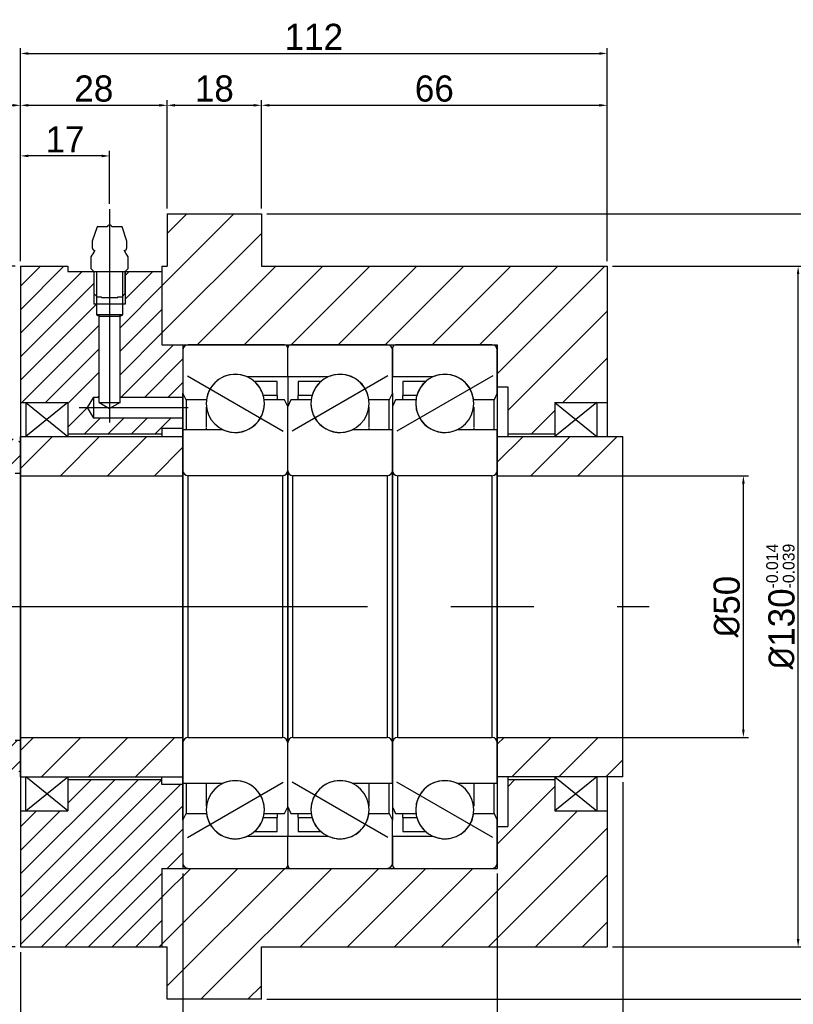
# Model space of a CAD drawing. Header units: millimetres. Extents: x 6539 to 7251, y 51 to 555.
# Tile 4 of 6: x 6984 to 7132, y 219 to 408. Entities that reach past the tile are written whole.
import ezdxf

# ---------------------------------------------------------------- set-up
doc = ezdxf.new("R2010")
doc.units = ezdxf.units.MM
doc.header["$LTSCALE"] = 5
doc.linetypes.add('CENTER2', pattern=[28.575, 19.05, -3.175, 3.175, -3.175])
for name, color, linetype in [('가는실선', 1, 'Continuous'), ('외형선', 3, 'Continuous'), ('중심선', 1, 'CENTER2')]:
    doc.layers.add(name, color=color, linetype=linetype)
doc.styles.add('H', font='txt')
doc.dimstyles.new('1', dxfattribs={"dimtxt": 5, "dimasz": 1.5, "dimexe": 1, "dimexo": 1, "dimgap": 0.6, "dimtad": 1, "dimdec": 3, "dimdsep": 46, "dimtxsty": 'H', "dimcen": 2.5, "dimclrd": 1, "dimclre": 1, "dimclrt": 3, "dimazin": 2, "dimtfac": 1, "dimtdec": 3, "dimtmove": 0, "dimatfit": 3, "dimfxl": 1, "dimtzin": 0, "dimarcsym": 0})
pattern_1 = [(45, (0, 504), (-4.490128, 4.490128), [])]

# ---------------------------------------------------------------- blocks, each defined once
blk = doc.blocks.new('*D895')
at = {"layer": 'Defpoints', "color": 0}
for p in [(7015.05, 245.43), (6984.05, 230.43), (7015.05, 208.45)]:
    blk.add_point(p, dxfattribs=at)
at = {"layer": '외형선', "color": 1, "lineweight": -2}
for p, q in [((7015.05, 244.43), (7015.05, 207.45)), ((6984.05, 229.43), (6984.05, 207.45)), ((6985.55, 208.45), (7013.55, 208.45))]:
    blk.add_line(p, q, dxfattribs=at)
at = {"layer": '외형선', "color": 1}
for points in [[(6985.55, 208.7), (6985.55, 208.2), (6984.05, 208.45)], [(7013.55, 208.2), (7013.55, 208.7), (7015.05, 208.45)]]:
    blk.add_solid(points, dxfattribs=at)
at = {"layer": '외형선', "color": 3, "insert": (6999.55, 211.62), "char_height": 5, "attachment_point": 5, "style": 'H'}
blk.add_mtext('31', dxfattribs=at)
blk = doc.blocks.new('*D896')
at = {"layer": 'Defpoints', "color": 0}
for p in [(6984.05, 391.17), (6984.05, 360.43), (6960.05, 330.43)]:
    blk.add_point(p, dxfattribs=at)
at = {"layer": '외형선', "color": 1, "lineweight": -2}
for p, q in [((6960.05, 331.43), (6960.05, 392.17)), ((6961.55, 391.17), (6982.55, 391.17)), ((6984.05, 361.43), (6984.05, 392.17))]:
    blk.add_line(p, q, dxfattribs=at)
at = {"layer": '외형선', "color": 1}
for points in [[(6961.55, 391.42), (6961.55, 390.92), (6960.05, 391.17)], [(6982.55, 390.92), (6982.55, 391.42), (6984.05, 391.17)]]:
    blk.add_solid(points, dxfattribs=at)
at = {"layer": '외형선', "color": 3, "insert": (6972.05, 394.34), "char_height": 5, "attachment_point": 5, "style": 'H'}
blk.add_mtext('24', dxfattribs=at)
blk = doc.blocks.new('*D897')
at = {"layer": 'Defpoints', "color": 0}
for p in [(7012.05, 391.17), (7012.05, 370.43), (6984.05, 360.43)]:
    blk.add_point(p, dxfattribs=at)
at = {"layer": '외형선', "color": 1, "lineweight": -2}
for p, q in [((6984.05, 361.43), (6984.05, 392.17)), ((6985.55, 391.17), (7010.55, 391.17)), ((7012.05, 371.43), (7012.05, 392.17))]:
    blk.add_line(p, q, dxfattribs=at)
at = {"layer": '외형선', "color": 1}
for points in [[(6985.55, 391.42), (6985.55, 390.92), (6984.05, 391.17)], [(7010.55, 390.92), (7010.55, 391.42), (7012.05, 391.17)]]:
    blk.add_solid(points, dxfattribs=at)
at = {"layer": '외형선', "color": 3, "insert": (6998.05, 394.34), "char_height": 5, "attachment_point": 5, "style": 'H'}
blk.add_mtext('28', dxfattribs=at)
blk = doc.blocks.new('*D898')
at = {"layer": 'Defpoints', "color": 0}
for p in [(7030.05, 391.17), (7012.05, 370.43), (7030.05, 370.43)]:
    blk.add_point(p, dxfattribs=at)
at = {"layer": '외형선', "color": 1, "lineweight": -2}
for p, q in [((7012.05, 371.43), (7012.05, 392.17)), ((7013.55, 391.17), (7028.55, 391.17)), ((7030.05, 371.43), (7030.05, 392.17))]:
    blk.add_line(p, q, dxfattribs=at)
at = {"layer": '외형선', "color": 1}
for points in [[(7013.55, 391.42), (7013.55, 390.92), (7012.05, 391.17)], [(7028.55, 390.92), (7028.55, 391.42), (7030.05, 391.17)]]:
    blk.add_solid(points, dxfattribs=at)
at = {"layer": '외형선', "color": 3, "insert": (7021.05, 394.34), "char_height": 5, "attachment_point": 5, "style": 'H'}
blk.add_mtext('18', dxfattribs=at)
blk = doc.blocks.new('*D899')
at = {"layer": 'Defpoints', "color": 0}
for p in [(7096.05, 391.17), (7030.05, 370.43), (7096.05, 360.43)]:
    blk.add_point(p, dxfattribs=at)
at = {"layer": '외형선', "color": 1, "lineweight": -2}
for p, q in [((7030.05, 371.43), (7030.05, 392.17)), ((7031.55, 391.17), (7094.55, 391.17)), ((7096.05, 361.43), (7096.05, 392.17))]:
    blk.add_line(p, q, dxfattribs=at)
at = {"layer": '외형선', "color": 1}
for points in [[(7031.55, 391.42), (7031.55, 390.92), (7030.05, 391.17)], [(7094.55, 390.92), (7094.55, 391.42), (7096.05, 391.17)]]:
    blk.add_solid(points, dxfattribs=at)
at = {"layer": '외형선', "color": 3, "insert": (7063.05, 394.34), "char_height": 5, "attachment_point": 5, "style": 'H'}
blk.add_mtext('66', dxfattribs=at)
blk = doc.blocks.new('*D900')
at = {"layer": 'Defpoints', "color": 0}
for p in [(7096.05, 401.07), (6984.05, 360.43), (7096.05, 360.43)]:
    blk.add_point(p, dxfattribs=at)
at = {"layer": '외형선', "color": 1, "lineweight": -2}
for p, q in [((6984.05, 361.43), (6984.05, 402.07)), ((6985.55, 401.07), (7094.55, 401.07)), ((7096.05, 361.43), (7096.05, 402.07))]:
    blk.add_line(p, q, dxfattribs=at)
at = {"layer": '외형선', "color": 1}
for points in [[(6985.55, 401.32), (6985.55, 400.82), (6984.05, 401.07)], [(7094.55, 400.82), (7094.55, 401.32), (7096.05, 401.07)]]:
    blk.add_solid(points, dxfattribs=at)
at = {"layer": '외형선', "color": 3, "insert": (7040.05, 404.24), "char_height": 5, "attachment_point": 5, "style": 'H'}
blk.add_mtext('112', dxfattribs=at)
blk = doc.blocks.new('*D901')
at = {"layer": 'Defpoints', "color": 0}
for p in [(6940.43, 360.43), (6984.05, 360.43), (6984.05, 230.43)]:
    blk.add_point(p, dxfattribs=at)
at = {"layer": '외형선', "color": 1, "lineweight": -2}
for p, q in [((6983.05, 360.43), (6939.43, 360.43)), ((6940.43, 231.93), (6940.43, 358.93)), ((6983.05, 230.43), (6939.43, 230.43))]:
    blk.add_line(p, q, dxfattribs=at)
at = {"layer": '외형선', "color": 1}
for points in [[(6940.68, 358.93), (6940.18, 358.93), (6940.43, 360.43)], [(6940.18, 231.93), (6940.68, 231.93), (6940.43, 230.43)]]:
    blk.add_solid(points, dxfattribs=at)
at = {"layer": '외형선', "color": 3, "insert": (6937.26, 295.43), "char_height": 5, "attachment_point": 5, "rotation": 90, "style": 'H'}
blk.add_mtext('{\\fISOCPEUR|b0|i0|c0|p22;%%c}130', dxfattribs=at)
blk = doc.blocks.new('*D902')
at = {"layer": 'Defpoints', "color": 0}
for p in [(6984.05, 381.5), (7001.05, 371.33), (6984.05, 360.43)]:
    blk.add_point(p, dxfattribs=at)
at = {"layer": '외형선', "color": 1, "lineweight": -2}
for p, q in [((6984.05, 361.43), (6984.05, 382.5)), ((7001.05, 372.33), (7001.05, 382.5)), ((6999.55, 381.5), (6985.55, 381.5))]:
    blk.add_line(p, q, dxfattribs=at)
at = {"layer": '외형선', "color": 1}
for points in [[(6985.55, 381.75), (6985.55, 381.25), (6984.05, 381.5)], [(6999.55, 381.25), (6999.55, 381.75), (7001.05, 381.5)]]:
    blk.add_solid(points, dxfattribs=at)
at = {"layer": '외형선', "color": 3, "insert": (6992.55, 384.67), "char_height": 5, "attachment_point": 5, "style": 'H'}
blk.add_mtext('17', dxfattribs=at)
blk = doc.blocks.new('*D917')
at = {"layer": 'Defpoints', "color": 0}
for p in [(7015.05, 245.43), (7075.05, 245.43), (7075.05, 208.45)]:
    blk.add_point(p, dxfattribs=at)
at = {"layer": '외형선', "color": 1, "lineweight": -2}
for p, q in [((7015.05, 244.43), (7015.05, 207.45)), ((7075.05, 244.43), (7075.05, 207.45)), ((7016.55, 208.45), (7073.55, 208.45))]:
    blk.add_line(p, q, dxfattribs=at)
at = {"layer": '외형선', "color": 1}
for points in [[(7016.55, 208.7), (7016.55, 208.2), (7015.05, 208.45)], [(7073.55, 208.2), (7073.55, 208.7), (7075.05, 208.45)]]:
    blk.add_solid(points, dxfattribs=at)
at = {"layer": '외형선', "color": 3, "insert": (7045.05, 211.62), "char_height": 5, "attachment_point": 5, "style": 'H'}
blk.add_mtext('60', dxfattribs=at)
blk = doc.blocks.new('*D918')
at = {"layer": 'Defpoints', "color": 0}
for p in [(7099.05, 262.93), (7075.05, 245.43), (7099.05, 208.45)]:
    blk.add_point(p, dxfattribs=at)
at = {"layer": '외형선', "color": 1, "lineweight": -2}
for p, q in [((7099.05, 261.93), (7099.05, 207.45)), ((7075.05, 244.43), (7075.05, 207.45)), ((7076.55, 208.45), (7097.55, 208.45))]:
    blk.add_line(p, q, dxfattribs=at)
at = {"layer": '외형선', "color": 1}
for points in [[(7076.55, 208.7), (7076.55, 208.2), (7075.05, 208.45)], [(7097.55, 208.2), (7097.55, 208.7), (7099.05, 208.45)]]:
    blk.add_solid(points, dxfattribs=at)
at = {"layer": '외형선', "color": 3, "insert": (7087.05, 211.62), "char_height": 5, "attachment_point": 5, "style": 'H'}
blk.add_mtext('24', dxfattribs=at)
blk = doc.blocks.new('*D919')
at = {"layer": 'Defpoints', "color": 0}
for p in [(7096.05, 360.43), (7132.5, 360.43), (7096.05, 230.43)]:
    blk.add_point(p, dxfattribs=at)
at = {"layer": '외형선', "color": 1, "lineweight": -2}
for p, q in [((7097.05, 360.43), (7133.5, 360.43)), ((7132.5, 231.93), (7132.5, 358.93)), ((7097.05, 230.43), (7133.5, 230.43))]:
    blk.add_line(p, q, dxfattribs=at)
at = {"layer": '외형선', "color": 1}
for points in [[(7132.75, 358.93), (7132.25, 358.93), (7132.5, 360.43)], [(7132.25, 231.93), (7132.75, 231.93), (7132.5, 230.43)]]:
    blk.add_solid(points, dxfattribs=at)
at = {"layer": '외형선', "color": 3, "insert": (7129.15, 295.43), "char_height": 5, "attachment_point": 5, "rotation": 90, "style": 'H'}
blk.add_mtext('{\\fISOCPEUR|b0|i0|c0|p22;%%c}130{\\H2.250000;\\S-0.014^ -0.039;}', dxfattribs=at)
blk = doc.blocks.new('*D920')
at = {"layer": 'Defpoints', "color": 0}
for p in [(7030.05, 370.43), (7143.63, 370.43), (7030.05, 220.43)]:
    blk.add_point(p, dxfattribs=at)
at = {"layer": '외형선', "color": 1, "lineweight": -2}
for p, q in [((7031.05, 370.43), (7144.63, 370.43)), ((7143.63, 221.93), (7143.63, 368.93)), ((7031.05, 220.43), (7144.63, 220.43))]:
    blk.add_line(p, q, dxfattribs=at)
at = {"layer": '외형선', "color": 1}
for points in [[(7143.88, 368.93), (7143.38, 368.93), (7143.63, 370.43)], [(7143.38, 221.93), (7143.88, 221.93), (7143.63, 220.43)]]:
    blk.add_solid(points, dxfattribs=at)
at = {"layer": '외형선', "color": 3, "insert": (7140.46, 295.43), "char_height": 5, "attachment_point": 5, "rotation": 90, "style": 'H'}
blk.add_mtext('150', dxfattribs=at)
blk = doc.blocks.new('*D921')
at = {"layer": 'Defpoints', "color": 0}
for p in [(7074.05, 320.43), (7122.05, 320.43), (7074.05, 270.43)]:
    blk.add_point(p, dxfattribs=at)
at = {"layer": '외형선', "color": 1, "lineweight": -2}
for p, q in [((7075.05, 320.43), (7123.05, 320.43)), ((7122.05, 271.93), (7122.05, 318.93)), ((7075.05, 270.43), (7123.05, 270.43))]:
    blk.add_line(p, q, dxfattribs=at)
at = {"layer": '외형선', "color": 1}
for points in [[(7122.3, 318.93), (7121.8, 318.93), (7122.05, 320.43)], [(7121.8, 271.93), (7122.3, 271.93), (7122.05, 270.43)]]:
    blk.add_solid(points, dxfattribs=at)
at = {"layer": '외형선', "color": 3, "insert": (7118.89, 295.43), "char_height": 5, "attachment_point": 5, "rotation": 90, "style": 'H'}
blk.add_mtext('{\\fISOCPEUR|b0|i0|c0|p22;%%c}50', dxfattribs=at)

msp = doc.modelspace()

# ---------------------------------------------------------------- hatches: boundary and pattern name
at = {"layer": '가는실선', "transparency": 33554687}
h = msp.add_hatch(dxfattribs=at)
h.set_pattern_fill('ANSI31', color=256, scale=2, style=0)
h.paths.add_polyline_path([(7011.0542, 345.433), (7015.0542, 345.433), (7016.0542, 345.433), (7034.4542, 345.433), (7035.6542, 345.433), (7054.0542, 345.433), (7055.6542, 345.433), (7074.0542, 345.433), (7075.0542, 345.433), (7075.0542, 344.4345), (7075.0542, 337.433), (7077.0542, 337.433), (7077.0542, 328.433), (7086.0542, 328.433), (7086.0542, 334.433), (7094.0542, 334.433), (7096.0542, 334.433), (7096.0542, 360.433), (7030.0542, 360.433), (7030.0542, 370.433), (7012.0542, 370.433), (7012.0542, 360.433), (7011.0542, 360.433), (7011.0542, 359.433)])
h.paths.add_polyline_path([(7011.0542, 245.433), (7011.0542, 230.433), (7012.0542, 230.433), (7012.0542, 220.433), (7030.0542, 220.433), (7030.0542, 230.433), (7096.0542, 230.433), (7096.0542, 256.433), (7094.0542, 256.433), (7086.0542, 256.433), (7086.0542, 262.433), (7077.0542, 262.433), (7077.0542, 253.433), (7075.0542, 253.433), (7075.0542, 246.4305), (7075.0542, 245.433), (7074.0542, 245.433), (7055.6542, 245.433), (7054.0548, 245.433), (7035.6542, 245.433), (7034.4547, 245.433), (7016.0542, 245.433), (7015.0542, 245.433)])
h = msp.add_hatch(dxfattribs=at)
h.set_pattern_fill('ANSI31', color=256, style=0)
h.paths.add_polyline_path([(7001.0542, 331.433), (6998.0542, 331.433), (6996.8525, 333.433), (6998.0542, 335.433), (6999.0542, 335.433), (6999.0542, 350.8826), (6998.5542, 351.183), (6998.5542, 353.183), (6998.0542, 353.183), (6998.0542, 355.1965), (6998.0542, 359.433), (6993.0542, 359.433), (6993.0542, 360.433), (6984.0542, 360.433), (6984.0542, 334.433), (6985.0542, 334.433), (6993.0542, 334.433), (6993.0542, 328.433), (7011.0542, 328.433), (7011.0542, 329.433), (7015.0542, 329.433), (7015.0542, 331.433)])
h.paths.add_polyline_path([(6993.0542, 256.433), (6985.0542, 256.433), (6984.0542, 256.433), (6984.0542, 230.433), (7011.0542, 230.433), (7011.0542, 245.433), (7015.0542, 245.433), (7015.0542, 246.433), (7015.0542, 254.6463), (7015.0542, 261.433), (7011.0542, 261.433), (7011.0542, 262.433), (6993.0542, 262.433)])
h.paths.add_polyline_path([(7015.0542, 335.433), (7015.0542, 336.2197), (7015.0542, 344.433), (7015.0542, 345.433), (7011.0542, 345.433), (7011.0542, 359.433), (7004.0542, 359.433), (7004.0542, 355.1965), (7004.0542, 353.183), (7003.5542, 353.183), (7003.5542, 351.183), (7003.0542, 350.8826), (7003.0542, 335.433)])
h = msp.add_hatch(dxfattribs=at)
h.set_pattern_fill('ANSI31', color=256, style=0)
h.set_pattern_definition([(45, (-544.037, 2162.6896), (-2.245064, 2.245064), [])])
h.paths.add_polyline_path([(6966.4542, 330.433, 0.1316525), (6966.2967, 330.3908), (6965.6943, 330.043), (6967.7418, 326.4967), (6967.6265, 326.0664), (6967.5096, 325.9989), (6970.723, 320.433), (6983.0542, 320.433), (6983.0542, 320.933), (6984.0542, 320.933), (6984.0542, 326.618, 0.41421356), (6983.7392, 326.933), (6983.0542, 326.933), (6982.976, 326.933), (6981.0419, 330.283, 0.26794919), (6980.7821, 330.433)])
h.paths.add_polyline_path([(6964.834, 320.433), (6963.0928, 323.4489), (6962.9759, 323.3814), (6962.5456, 323.4967), (6961.2689, 325.708), (6960.0542, 325.708), (6960.0542, 320.433)])
h.paths.add_polyline_path([(6972.8322, 260.433), (6980.7821, 260.433, 0.26794919), (6981.0419, 260.583), (6982.976, 263.933), (6983.0542, 263.933), (6983.7392, 263.933, 0.41421356), (6984.0542, 264.248), (6984.0542, 269.933), (6983.0542, 269.933), (6983.0542, 270.433), (6960.0542, 270.433), (6960.0542, 267.0229), (6960.2868, 266.833), (6963.9116, 266.833), (6965.199, 264.683), (6963.9116, 262.533), (6960.2868, 262.533), (6960.0542, 262.3432), (6960.0542, 260.433), (6966.4542, 260.433), (6967.2762, 260.433), (6967.5542, 260.7695), (6967.5542, 265.0443), (6970.0542, 266.1752), (6972.5542, 265.0443), (6972.5542, 260.7695)])
h.paths.add_polyline_path([(6965.5774, 329.9755), (6965.4621, 329.5452), (6967.3521, 326.2717), (6967.7418, 326.4967), (6965.6943, 330.043)])
h.paths.add_polyline_path([(6967.5096, 325.9989), (6967.6265, 326.0664), (6967.7418, 326.4967), (6967.3521, 326.2717)])
h.paths.add_polyline_path([(6962.5456, 323.4967), (6962.9353, 323.7217), (6961.7885, 325.708), (6961.2689, 325.708)])
h.paths.add_polyline_path([(6962.9759, 323.3814), (6963.0928, 323.4489), (6962.9353, 323.7217), (6962.5456, 323.4967)])
h.paths.add_polyline_path([(6961.2689, 325.708), (6960.4981, 327.043), (6960.2042, 326.8733, 0.26794919), (6960.0542, 326.6135), (6960.0542, 325.708)])
h.paths.add_polyline_path([(6961.7885, 325.708), (6961.0453, 326.9952), (6960.615, 327.1105), (6960.4981, 327.043), (6961.2689, 325.708)])
h.paths.add_polyline_path([(6964.9784, 320.183), (6964.834, 320.433), (6960.0542, 320.433), (6960.0542, 320.183)])
h.paths.add_polyline_path([(6983.0542, 320.183), (6983.0542, 320.433), (6970.723, 320.433), (6970.8673, 320.183)])
h.paths.add_polyline_path([(6960.0542, 270.683), (6960.0542, 270.433), (6983.0542, 270.433), (6983.0542, 270.683)])
h = msp.add_hatch(dxfattribs=at)
h.set_pattern_fill('ANSI31', color=256, scale=2, style=0)
h.set_pattern_definition(pattern_1)
h.paths.add_polyline_path([(7015.0542, 327.933), (6984.0542, 327.933), (6984.0542, 320.433), (7015.0542, 320.433)])
h.paths.add_polyline_path([(6984.0542, 262.933), (7015.0542, 262.933), (7015.0542, 270.433), (6984.0542, 270.433)])
h = msp.add_hatch(dxfattribs=at)
h.set_pattern_fill('ANSI31', color=256, scale=2, style=0)
h.set_pattern_definition(pattern_1)
h.paths.add_polyline_path([(7099.0542, 327.933), (7075.0542, 327.933), (7075.0542, 320.433), (7099.0542, 320.433)])
h.paths.add_polyline_path([(7075.0542, 270.433), (7075.0542, 262.933), (7099.0542, 262.933), (7099.0542, 270.433)])

# ---------------------------------------------------------------- linework, layer by layer
for p, q in [((7015.0542, 344.433), (7015.0542, 336.2197)), ((7034.4542, 345.433), (7016.0542, 345.433)), ((7054.0542, 345.433), (7035.6542, 345.433)), ((7074.0542, 345.433), (7055.6542, 345.433)), ((7015.0542, 339.283), (7015.0542, 333.6463)), ((7015.0542, 329.183), (7015.0542, 336.2197)), ((7015.0542, 321.433), (7015.0542, 333.6463)), ((7015.0542, 329.183), (7015.0542, 321.433)), ((7075.0542, 321.433), (7075.0542, 329.183)), ((7015.0542, 327.933), (7015.0542, 320.433)), ((7015.0542, 320.433), (7015.0542, 270.433)), ((7015.0542, 270.433), (7015.0542, 262.933)), ((7015.0542, 269.433), (7015.0542, 261.683)), ((7015.0542, 257.2197), (7015.0542, 269.433)), ((7075.0542, 261.683), (7075.0542, 269.433)), ((7015.0542, 254.6463), (7015.0542, 261.683)), ((7015.0542, 257.2197), (7015.0542, 251.583)), ((7015.0542, 254.6463), (7015.0542, 246.433)), ((7016.0542, 245.433), (7034.4542, 245.433)), ((7035.6542, 245.433), (7054.0542, 245.433)), ((7055.6542, 245.433), (7074.0542, 245.433))]:
    msp.add_line(p, q)
for points, knots in [([(7015.0542, 321.433), (7015.0542, 321.3958), (7015.0542, 321.32), (7015.0542, 320.6957), (7015.0542, 319.7508), (7015.0542, 318.5585), (7015.0542, 317.2223), (7015.0542, 315.65), (7015.0542, 313.8501), (7015.0542, 311.8558), (7015.0542, 309.7005), (7015.0542, 307.4135), (7015.0542, 304.797), (7015.0542, 301.8541), (7015.0542, 298.6364), (7015.0542, 295.433), (7015.0542, 292.2294), (7015.0542, 289.0117), (7015.0542, 286.0688), (7015.0542, 283.4524), (7015.0542, 281.1653), (7015.0542, 279.0101), (7015.0542, 277.0157), (7015.0542, 275.2159), (7015.0542, 273.6436), (7015.0542, 272.3074), (7015.0542, 271.1151), (7015.0542, 270.1702), (7015.0542, 269.546), (7015.0542, 269.4703), (7015.0542, 269.433)], [0, 0, 0, 0, 0.038817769, 0.078836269, 0.119975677, 0.152142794, 0.184303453, 0.217155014, 0.25, 0.282851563, 0.315696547, 0.347863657, 0.380024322, 0.421169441, 0.461186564, 0.499999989, 0.538816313, 0.578836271, 0.619975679, 0.652142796, 0.684303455, 0.717155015, 0.750000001, 0.782851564, 0.815696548, 0.847863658, 0.880024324, 0.921169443, 0.961188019, 1, 1, 1, 1]), ([(7075.0542, 269.433), (7075.0542, 269.4703), (7075.0542, 269.546), (7075.0542, 270.1703), (7075.0542, 271.1152), (7075.0542, 272.3075), (7075.0542, 273.6438), (7075.0542, 275.216), (7075.0542, 277.016), (7075.0542, 279.0102), (7075.0542, 281.1656), (7075.0542, 283.4525), (7075.0542, 286.0691), (7075.0542, 289.012), (7075.0542, 292.2297), (7075.0542, 295.4331), (7075.0542, 298.6366), (7075.0542, 301.8543), (7075.0542, 304.7973), (7075.0542, 307.4137), (7075.0542, 309.7008), (7075.0542, 311.856), (7075.0542, 313.8503), (7075.0542, 315.6501), (7075.0542, 317.2225), (7075.0542, 318.5586), (7075.0542, 319.7509), (7075.0542, 320.6959), (7075.0542, 321.32), (7075.0542, 321.3958), (7075.0542, 321.433)], [0, 0, 0, 0, 0.03881777, 0.07883627, 0.11997568, 0.15214279, 0.18430345, 0.21715501, 0.25, 0.28285156, 0.31569655, 0.34786366, 0.38002432, 0.42116944, 0.46118656, 0.49999999, 0.53881631, 0.57883627, 0.61997568, 0.6521428, 0.68430345, 0.71715501, 0.75, 0.78285156, 0.81569655, 0.84786366, 0.88002432, 0.92116944, 0.96118802, 1, 1, 1, 1]), ([(7075.0542, 321.433), (7075.0542, 321.3958), (7075.0542, 321.32), (7075.0542, 320.6957), (7075.0542, 319.7508), (7075.0542, 318.5585), (7075.0542, 317.2223), (7075.0542, 315.65), (7075.0542, 313.8501), (7075.0542, 311.8558), (7075.0542, 309.7005), (7075.0542, 307.4135), (7075.0542, 304.797), (7075.0542, 301.8541), (7075.0542, 298.6364), (7075.0542, 295.433), (7075.0542, 292.2294), (7075.0542, 289.0117), (7075.0542, 286.0688), (7075.0542, 283.4524), (7075.0542, 281.1653), (7075.0542, 279.0101), (7075.0542, 277.0157), (7075.0542, 275.2159), (7075.0542, 273.6436), (7075.0542, 272.3074), (7075.0542, 271.1151), (7075.0542, 270.1702), (7075.0542, 269.546), (7075.0542, 269.4703), (7075.0542, 269.433)], [0, 0, 0, 0, 0.03881777, 0.07883627, 0.11997568, 0.15214279, 0.18430345, 0.21715501, 0.25, 0.28285156, 0.31569655, 0.34786366, 0.38002432, 0.42116944, 0.46118656, 0.49999999, 0.53881631, 0.57883627, 0.61997568, 0.6521428, 0.68430345, 0.71715501, 0.75, 0.78285156, 0.81569655, 0.84786366, 0.88002432, 0.92116944, 0.96118802, 1, 1, 1, 1])]:
    msp.add_open_spline(points, degree=3, knots=knots)
at = {"layer": '가는실선'}
for p, q in [((6998.0542, 359.433), (6998.0542, 353.183)), ((7004.0542, 359.433), (7004.0542, 353.183)), ((7015.9133, 339.5105), (7034.1951, 328.9555)), ((7054.1951, 339.5105), (7035.9133, 328.9555)), ((7074.1951, 339.5105), (7055.9133, 328.9555)), ((7015.9133, 251.3555), (7034.1951, 261.9105)), ((7054.1951, 251.3555), (7035.9133, 261.9105)), ((7074.1951, 251.3555), (7055.9133, 261.9105))]:
    msp.add_line(p, q, dxfattribs=at)
at = {"layer": '외형선'}
for p, q in [((7012.0542, 370.433), (7012.0542, 360.433)), ((7012.0542, 370.433), (7030.0542, 370.433)), ((7030.0542, 370.433), (7030.0542, 360.433)), ((6998.6542, 367.933), (6997.7542, 365.233)), ((7000.6542, 367.933), (6998.6542, 367.933)), ((7003.4542, 367.933), (7001.4542, 367.933)), ((7004.3542, 365.233), (7003.4542, 367.933)), ((6997.7542, 365.233), (6997.7542, 363.933)), ((7004.3542, 363.933), (7004.3542, 365.233)), ((6997.5542, 359.933), (6997.5542, 362.2364)), ((7004.5542, 362.2364), (7004.5542, 359.933)), ((6984.0542, 360.433), (6993.0542, 360.433)), ((6984.0542, 360.433), (6984.0542, 230.433)), ((6993.0542, 360.433), (6993.0542, 359.433)), ((6993.0542, 359.433), (7011.0542, 359.433)), ((6997.5542, 359.933), (6998.0542, 359.433)), ((6998.0542, 359.433), (6998.0542, 355.1965)), ((6998.5542, 359.433), (6998.5542, 351.183)), ((7003.5542, 351.183), (7003.5542, 359.433)), ((7004.0542, 359.433), (7004.5542, 359.933)), ((7004.0542, 355.1965), (7004.0542, 359.433)), ((7011.0542, 360.433), (7012.0542, 360.433)), ((7011.0542, 360.433), (7011.0542, 345.433)), ((7011.0542, 360.433), (7011.0542, 345.433)), ((7011.0542, 359.433), (7011.0542, 345.433)), ((7030.0542, 360.433), (7096.0542, 360.433)), ((7096.0542, 360.433), (7096.0542, 327.933)), ((6998.0542, 355.1965), (6998.6677, 354.583)), ((6998.6677, 354.583), (6999.4978, 354.583)), ((6999.4978, 354.4849), (6999.4978, 354.583)), ((6999.5497, 354.433), (7002.5587, 354.433)), ((7002.6106, 354.583), (7003.4407, 354.583)), ((7002.6106, 354.4849), (7002.6106, 354.583)), ((7003.4407, 354.583), (7004.0542, 355.1965)), ((7004.0542, 353.183), (6998.0542, 353.183)), ((6998.5542, 351.183), (6999.0542, 350.8826)), ((7003.5542, 351.183), (6998.5542, 351.183)), ((6999.0542, 334.433), (6999.0542, 351.183)), ((6999.0542, 350.8826), (7003.0542, 350.8826)), ((7003.0542, 334.433), (7003.0542, 351.183)), ((7003.0542, 350.8826), (7003.5542, 351.183)), ((7011.0542, 345.433), (7075.0542, 345.433)), ((7011.0542, 345.433), (7015.0542, 345.433)), ((7011.0542, 345.433), (7015.0542, 345.433)), ((7015.0542, 345.433), (7015.0542, 245.433)), ((7035.0542, 339.283), (7035.0542, 344.833)), ((7055.0542, 344.833), (7055.0542, 339.283)), ((7055.0542, 336.2197), (7055.0542, 344.433)), ((7075.0542, 345.433), (7075.0542, 245.433)), ((7075.0542, 344.833), (7075.0542, 339.283)), ((7075.0542, 336.2197), (7075.0542, 344.433)), ((7035.0542, 339.283), (7027.3684, 339.283)), ((7035.0542, 339.283), (7035.0542, 333.6463)), ((7042.74, 339.283), (7035.0542, 339.283)), ((7062.74, 339.283), (7055.0542, 339.283)), ((7033.0542, 338.406), (7028.7208, 338.406)), ((7033.0542, 335.723), (7033.0542, 338.406)), ((7041.3876, 338.406), (7037.0542, 338.406)), ((7037.0542, 338.406), (7037.0542, 335.723)), ((7061.3876, 338.406), (7057.0542, 338.406)), ((7057.0542, 338.406), (7057.0542, 335.723)), ((7075.0542, 337.433), (7077.0542, 337.433)), ((7077.0542, 337.433), (7077.0542, 327.933)), ((6996.8525, 333.433), (6998.0542, 335.433)), ((6998.0542, 331.433), (6998.0542, 335.433)), ((6998.0542, 335.433), (6999.0542, 335.433)), ((7003.0542, 335.433), (7015.0542, 335.433)), ((7015.6542, 334.933), (7015.0542, 336.2197)), ((7019.5435, 334.933), (7015.6542, 334.933)), ((7015.6542, 334.933), (7015.6542, 329.183)), ((7033.0542, 335.723), (7030.4056, 335.723)), ((7034.4542, 334.933), (7030.5649, 334.933)), ((7033.0542, 335.723), (7033.0542, 334.933)), ((7035.0542, 333.6463), (7034.4542, 334.933)), ((7035.6542, 334.933), (7035.0542, 333.6463)), ((7039.5435, 334.933), (7035.6542, 334.933)), ((7037.0542, 334.933), (7037.0542, 335.723)), ((7039.7027, 335.723), (7037.0542, 335.723)), ((7054.4542, 334.933), (7050.5649, 334.933)), ((7055.0542, 336.2197), (7054.4542, 334.933)), ((7054.4542, 329.183), (7054.4542, 334.933)), ((7055.0542, 336.2197), (7055.0542, 333.6463)), ((7055.6542, 334.933), (7055.0542, 333.6463)), ((7059.5435, 334.933), (7055.6542, 334.933)), ((7057.0542, 334.933), (7057.0542, 335.723)), ((7059.7027, 335.723), (7057.0542, 335.723)), ((7074.4542, 334.933), (7070.5649, 334.933)), ((7075.0542, 336.2197), (7074.4542, 334.933)), ((7074.4542, 329.183), (7074.4542, 334.933)), ((7075.0542, 336.2197), (7075.0542, 333.6463)), ((6984.0542, 334.433), (6993.0542, 334.433)), ((6985.0542, 334.433), (6993.0542, 327.933)), ((6993.0542, 334.433), (6985.0542, 327.933)), ((6985.0542, 334.433), (6985.0542, 327.933)), ((6993.0542, 334.433), (6993.0542, 327.933)), ((6998.0542, 331.433), (6996.8525, 333.433)), ((6999.0542, 334.433), (7001.0542, 333.2782)), ((6999.0542, 334.433), (7003.0542, 334.433)), ((7003.0542, 334.433), (7001.0542, 333.2782)), ((7019.5435, 329.7348), (7019.5435, 333.533)), ((7035.0542, 321.433), (7035.0542, 333.6463)), ((7050.5649, 333.533), (7050.5649, 329.7348)), ((7055.0542, 333.6463), (7055.0542, 321.433)), ((7070.5649, 333.533), (7070.5649, 329.7348)), ((7075.0542, 333.6463), (7075.0542, 321.433)), ((7086.0542, 334.433), (7096.0542, 334.433)), ((7086.0542, 334.433), (7086.0542, 327.933)), ((7094.0542, 334.433), (7086.0542, 327.933)), ((7086.0542, 334.433), (7094.0542, 327.933)), ((7094.0542, 334.433), (7094.0542, 327.933)), ((7015.0542, 331.433), (6998.0542, 331.433)), ((7015.0542, 329.433), (7011.0542, 329.433)), ((7011.0542, 329.433), (7011.0542, 327.933)), ((7022.74, 329.183), (7015.0542, 329.183)), ((7019.5435, 329.183), (7019.5435, 329.641)), ((7055.0542, 329.183), (7047.3684, 329.183)), ((7050.5649, 329.641), (7050.5649, 329.183)), ((7055.0542, 321.433), (7055.0542, 329.183)), ((7075.0542, 329.183), (7067.3684, 329.183)), ((7070.5649, 329.641), (7070.5649, 329.183)), ((6984.0542, 327.933), (7015.0542, 327.933)), ((6984.0542, 262.933), (6984.0542, 327.933)), ((6985.0542, 327.933), (6993.0542, 327.933)), ((6993.0542, 328.433), (7011.0542, 328.433)), ((7015.0542, 262.933), (7015.0542, 327.933)), ((7075.0542, 262.933), (7075.0542, 327.933)), ((7075.0542, 327.933), (7099.0542, 327.933)), ((7075.0542, 262.933), (7075.0542, 327.933)), ((7077.0542, 328.433), (7086.0542, 328.433)), ((7099.0542, 262.933), (7099.0542, 327.933)), ((6984.0542, 326.618), (6984.0542, 295.433)), ((6983.0542, 320.933), (6984.0542, 320.933)), ((6984.0542, 320.433), (7015.0542, 320.433)), ((7034.0542, 320.433), (7016.0542, 320.433)), ((7016.0542, 270.433), (7016.0542, 320.433)), ((7034.0542, 320.433), (7034.0542, 270.433)), ((7054.0542, 320.433), (7036.0542, 320.433)), ((7036.0542, 270.433), (7036.0542, 320.433)), ((7054.0542, 320.433), (7054.0542, 270.433)), ((7074.0542, 320.433), (7056.0542, 320.433)), ((7056.0542, 270.433), (7056.0542, 320.433)), ((7074.0542, 320.433), (7074.0542, 270.433)), ((7075.0542, 320.433), (7099.0542, 320.433)), ((6984.0542, 264.248), (6984.0542, 295.433)), ((6983.0542, 269.933), (6984.0542, 269.933)), ((6984.0542, 270.433), (7015.0542, 270.433)), ((7016.0542, 270.433), (7034.0542, 270.433)), ((7035.0542, 257.2197), (7035.0542, 269.433)), ((7036.0542, 270.433), (7054.0542, 270.433)), ((7055.0542, 261.683), (7055.0542, 269.433)), ((7055.0542, 269.433), (7055.0542, 257.2197)), ((7056.0542, 270.433), (7074.0542, 270.433)), ((7075.0542, 270.433), (7099.0542, 270.433)), ((7075.0542, 269.433), (7075.0542, 257.2197)), ((6984.0542, 262.933), (7015.0542, 262.933)), ((6985.0542, 256.433), (6993.0542, 262.933)), ((6993.0542, 256.433), (6985.0542, 262.933)), ((6985.0542, 256.433), (6985.0542, 262.933)), ((6993.0542, 262.933), (6993.0542, 256.433)), ((6993.0542, 262.433), (7011.0542, 262.433)), ((7011.0542, 261.433), (7011.0542, 262.933)), ((7015.0542, 261.433), (7011.0542, 261.433)), ((7015.0542, 261.683), (7022.74, 261.683)), ((7015.6542, 261.683), (7015.6542, 255.933)), ((7019.5435, 261.225), (7019.5435, 261.683)), ((7047.3684, 261.683), (7055.0542, 261.683)), ((7050.5649, 261.683), (7050.5649, 261.225)), ((7054.4542, 255.933), (7054.4542, 261.683)), ((7067.3684, 261.683), (7075.0542, 261.683)), ((7070.5649, 261.683), (7070.5649, 261.225)), ((7074.4542, 255.933), (7074.4542, 261.683)), ((7099.0542, 262.933), (7075.0542, 262.933)), ((7077.0542, 262.933), (7077.0542, 253.433)), ((7077.0542, 262.433), (7086.0542, 262.433)), ((7086.0542, 262.933), (7086.0542, 256.433)), ((7094.0542, 262.933), (7086.0542, 256.433)), ((7086.0542, 262.933), (7094.0542, 256.433)), ((7094.0542, 262.933), (7094.0542, 256.433)), ((7096.0542, 262.933), (7096.0542, 230.433)), ((7019.5435, 257.333), (7019.5435, 261.1312)), ((7050.5649, 261.1312), (7050.5649, 257.333)), ((7070.5649, 261.1312), (7070.5649, 257.333)), ((6984.0542, 256.433), (6993.0542, 256.433)), ((7015.0542, 254.6463), (7015.6542, 255.933)), ((7015.6542, 255.933), (7019.5435, 255.933)), ((7030.5649, 255.933), (7034.4542, 255.933)), ((7033.0542, 255.933), (7033.0542, 255.143)), ((7034.4542, 255.933), (7035.0542, 257.2197)), ((7035.0542, 257.2197), (7035.0542, 251.583)), ((7035.0542, 257.2197), (7035.6542, 255.933)), ((7035.6542, 255.933), (7039.5435, 255.933)), ((7037.0542, 255.143), (7037.0542, 255.933)), ((7050.5649, 255.933), (7054.4542, 255.933)), ((7054.4542, 255.933), (7055.0542, 254.6463)), ((7055.0542, 257.2197), (7055.0542, 254.6463)), ((7055.0542, 257.2197), (7055.6542, 255.933)), ((7055.6542, 255.933), (7059.5435, 255.933)), ((7057.0542, 255.143), (7057.0542, 255.933)), ((7070.5649, 255.933), (7074.4542, 255.933)), ((7074.4542, 255.933), (7075.0542, 254.6463)), ((7075.0542, 257.2197), (7075.0542, 254.6463)), ((7086.0542, 256.433), (7096.0542, 256.433)), ((7030.4056, 255.143), (7033.0542, 255.143)), ((7033.0542, 252.46), (7033.0542, 255.143)), ((7037.0542, 255.143), (7039.7027, 255.143)), ((7037.0542, 255.143), (7037.0542, 252.46)), ((7055.0542, 246.433), (7055.0542, 254.6463)), ((7057.0542, 255.143), (7059.7027, 255.143)), ((7057.0542, 255.143), (7057.0542, 252.46)), ((7075.0542, 246.433), (7075.0542, 254.6463)), ((7028.7208, 252.46), (7033.0542, 252.46)), ((7037.0542, 252.46), (7041.3876, 252.46)), ((7057.0542, 252.46), (7061.3876, 252.46)), ((7075.0542, 253.433), (7077.0542, 253.433)), ((7027.3684, 251.583), (7035.0542, 251.583)), ((7035.0542, 246.033), (7035.0542, 251.583)), ((7035.0542, 251.583), (7042.74, 251.583)), ((7055.0542, 251.583), (7055.0542, 246.033)), ((7055.0542, 251.583), (7062.74, 251.583)), ((7011.0542, 245.433), (7075.0542, 245.433)), ((7011.0542, 245.433), (7011.0542, 230.433)), ((7011.0542, 245.433), (7015.0542, 245.433)), ((7011.0542, 245.433), (7011.0542, 230.433)), ((6984.0542, 230.433), (7011.0542, 230.433)), ((7011.0542, 230.433), (7012.0542, 230.433)), ((7012.0542, 220.433), (7012.0542, 230.433)), ((7030.0542, 230.433), (7096.0542, 230.433)), ((7030.0542, 220.433), (7030.0542, 230.433)), ((7030.0542, 220.433), (7012.0542, 220.433))]:
    msp.add_line(p, q, dxfattribs=at)
for centre, radius, start, end in [((7001.0542, 367.933), 0.4, 0, 180), ((6992.7599, 365.844), 6, 323.039247, 336.307361), ((6998.2542, 363.933), 0.5, 180, 270), ((7003.8542, 363.933), 0.5, 270, 0), ((7009.3485, 365.844), 6, 203.692639, 216.960753), ((6999.5497, 354.4849), 0.0519, 180, 270), ((7002.5587, 354.4849), 0.0519, 270, 0), ((7016.0542, 344.433), 1, 90, 180), ((7034.4542, 344.833), 0.6, 0, 90), ((7035.6542, 344.833), 0.6, 90, 180), ((7054.0542, 344.433), 1, 0, 90), ((7055.6542, 344.833), 0.6, 90, 180), ((7074.0542, 344.433), 1, 0, 90), ((7025.0542, 334.233), 5.555, 90, 270), ((7025.0542, 334.233), 5.555, 270, 90), ((7045.0542, 334.233), 5.555, 90, 270), ((7045.0542, 334.233), 5.555, 270, 90), ((7065.0542, 334.233), 5.555, 90, 270), ((7065.0542, 334.233), 5.555, 270, 90), ((7025.0542, 334.233), 5.555, 15.55878, 48.695745), ((7045.0542, 334.233), 5.555, 131.304255, 164.44122), ((7065.0542, 334.233), 5.555, 131.304255, 164.44122), ((7025.0542, 334.233), 5.555, 245.380023, 7.239236), ((7045.0542, 334.233), 5.555, 172.760764, 294.619977), ((7065.0542, 334.233), 5.555, 172.760764, 294.619977), ((6983.7392, 326.618), 0.315, 0, 90), ((7016.0542, 321.433), 1, 180, 270), ((7034.0542, 321.433), 1, 270, 0), ((7036.0542, 321.433), 1, 180, 270), ((7054.0542, 321.433), 1, 270, 0), ((7056.0542, 321.433), 1, 180, 270), ((7074.0542, 321.433), 1, 270, 0), ((7016.0542, 269.433), 1, 90, 180), ((7034.0542, 269.433), 1, 0, 90), ((7036.0542, 269.433), 1, 90, 180), ((7054.0542, 269.433), 1, 0, 90), ((7056.0542, 269.433), 1, 90, 180), ((7074.0542, 269.433), 1, 0, 90), ((6983.7392, 264.248), 0.315, 270, 0), ((7025.0542, 256.633), 5.555, 90, 270), ((7025.0542, 256.633), 5.555, 352.760764, 114.619977), ((7025.0542, 256.633), 5.555, 270, 90), ((7045.0542, 256.633), 5.555, 90, 270), ((7045.0542, 256.633), 5.555, 65.380023, 187.239236), ((7045.0542, 256.633), 5.555, 270, 90), ((7065.0542, 256.633), 5.555, 90, 270), ((7065.0542, 256.633), 5.555, 65.380023, 187.239236), ((7065.0542, 256.633), 5.555, 270, 90), ((7025.0542, 256.633), 5.555, 311.304255, 344.44122), ((7045.0542, 256.633), 5.555, 195.55878, 228.695745), ((7065.0542, 256.633), 5.555, 195.55878, 228.695745), ((7016.0542, 246.433), 1, 180, 270), ((7054.0542, 246.433), 1, 270, 0), ((7074.0542, 246.433), 1, 270, 0), ((7034.4542, 246.033), 0.6, 270, 0), ((7035.6542, 246.033), 0.6, 180, 270), ((7055.6542, 246.033), 0.6, 180, 270)]:
    msp.add_arc(centre, radius, start, end, dxfattribs=at)
for points, knots in [([(7027.3684, 339.283), (7026.7749, 339.4874), (7025.5879, 339.8962), (7023.678, 339.7183), (7021.9396, 338.963), (7020.556, 337.6632), (7019.7825, 336.2288), (7019.6065, 335.2745), (7019.5435, 334.933)], [0, 0, 0, 0, 0.17995293, 0.3599058, 0.53985865, 0.71981172, 0.89976449, 1, 1, 1, 1]), ([(7050.5649, 334.933), (7050.4252, 335.545), (7050.1459, 336.7689), (7048.9867, 338.2972), (7047.4276, 339.375), (7045.5933, 339.8641), (7043.9668, 339.7639), (7043.0632, 339.4097), (7042.74, 339.283)], [0, 0, 0, 0, 0.17995289, 0.35990589, 0.53985868, 0.71981144, 0.89976475, 1, 1, 1, 1]), ([(7070.5649, 334.933), (7070.4252, 335.545), (7070.1459, 336.7689), (7068.9867, 338.2972), (7067.4276, 339.375), (7065.5933, 339.8641), (7063.9668, 339.7639), (7063.0632, 339.4097), (7062.74, 339.283)], [0, 0, 0, 0, 0.17995287, 0.35990564, 0.53985841, 0.71981115, 0.89976408, 1, 1, 1, 1]), ([(7035.0542, 269.433), (7035.0542, 269.4703), (7035.0542, 269.546), (7035.0542, 270.1703), (7035.0542, 271.1152), (7035.0542, 272.3075), (7035.0542, 273.6438), (7035.0542, 275.216), (7035.0542, 277.016), (7035.0542, 279.0102), (7035.0542, 281.1656), (7035.0542, 283.4525), (7035.0542, 286.0691), (7035.0542, 289.012), (7035.0542, 292.2297), (7035.0542, 295.4332), (7035.0542, 298.6367), (7035.0542, 301.8544), (7035.0542, 304.7973), (7035.0542, 307.4137), (7035.0542, 309.7008), (7035.0542, 311.856), (7035.0542, 313.8503), (7035.0542, 315.6501), (7035.0542, 317.2225), (7035.0542, 318.5586), (7035.0542, 319.7509), (7035.0542, 320.6959), (7035.0542, 321.32), (7035.0542, 321.3958), (7035.0542, 321.433)], [0, 0, 0, 0, 0.038817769, 0.078836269, 0.119975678, 0.152142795, 0.184303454, 0.217155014, 0.250000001, 0.282851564, 0.315696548, 0.347863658, 0.380024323, 0.421169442, 0.461188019, 0.5, 0.538817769, 0.578836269, 0.619975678, 0.652142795, 0.684303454, 0.717155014, 0.750000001, 0.782851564, 0.815696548, 0.847863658, 0.880024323, 0.921169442, 0.961188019, 1, 1, 1, 1]), ([(7035.0542, 321.433), (7035.0542, 321.3958), (7035.0542, 321.32), (7035.0542, 320.6957), (7035.0542, 319.7508), (7035.0542, 318.5585), (7035.0542, 317.2223), (7035.0542, 315.65), (7035.0542, 313.8501), (7035.0542, 311.8558), (7035.0542, 309.7005), (7035.0542, 307.4135), (7035.0542, 304.797), (7035.0542, 301.8541), (7035.0542, 298.6364), (7035.0542, 295.433), (7035.0542, 292.2294), (7035.0542, 289.0117), (7035.0542, 286.0688), (7035.0542, 283.4524), (7035.0542, 281.1653), (7035.0542, 279.0101), (7035.0542, 277.0157), (7035.0542, 275.2159), (7035.0542, 273.6436), (7035.0542, 272.3074), (7035.0542, 271.1151), (7035.0542, 270.1702), (7035.0542, 269.546), (7035.0542, 269.4703), (7035.0542, 269.433)], [0, 0, 0, 0, 0.038817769, 0.078836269, 0.119975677, 0.152142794, 0.184303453, 0.217155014, 0.25, 0.282851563, 0.315696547, 0.347863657, 0.380024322, 0.421169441, 0.461186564, 0.499999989, 0.538816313, 0.578836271, 0.619975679, 0.652142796, 0.684303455, 0.717155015, 0.750000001, 0.782851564, 0.815696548, 0.847863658, 0.880024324, 0.921169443, 0.961188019, 1, 1, 1, 1]), ([(7055.0542, 269.433), (7055.0542, 269.4703), (7055.0542, 269.546), (7055.0542, 270.1703), (7055.0542, 271.1152), (7055.0542, 272.3075), (7055.0542, 273.6438), (7055.0542, 275.216), (7055.0542, 277.016), (7055.0542, 279.0102), (7055.0542, 281.1656), (7055.0542, 283.4525), (7055.0542, 286.0691), (7055.0542, 289.012), (7055.0542, 292.2297), (7055.0542, 295.4331), (7055.0542, 298.6366), (7055.0542, 301.8543), (7055.0542, 304.7973), (7055.0542, 307.4137), (7055.0542, 309.7008), (7055.0542, 311.856), (7055.0542, 313.8503), (7055.0542, 315.6501), (7055.0542, 317.2225), (7055.0542, 318.5586), (7055.0542, 319.7509), (7055.0542, 320.6959), (7055.0542, 321.32), (7055.0542, 321.3958), (7055.0542, 321.433)], [0, 0, 0, 0, 0.03881777, 0.07883627, 0.11997568, 0.15214279, 0.18430345, 0.21715501, 0.25, 0.28285156, 0.31569655, 0.34786366, 0.38002432, 0.42116944, 0.46118656, 0.49999999, 0.53881631, 0.57883627, 0.61997568, 0.6521428, 0.68430345, 0.71715501, 0.75, 0.78285156, 0.81569655, 0.84786366, 0.88002432, 0.92116944, 0.96118802, 1, 1, 1, 1]), ([(7055.0542, 321.433), (7055.0542, 321.3958), (7055.0542, 321.32), (7055.0542, 320.6957), (7055.0542, 319.7508), (7055.0542, 318.5585), (7055.0542, 317.2223), (7055.0542, 315.65), (7055.0542, 313.8501), (7055.0542, 311.8558), (7055.0542, 309.7005), (7055.0542, 307.4135), (7055.0542, 304.797), (7055.0542, 301.8541), (7055.0542, 298.6364), (7055.0542, 295.433), (7055.0542, 292.2294), (7055.0542, 289.0117), (7055.0542, 286.0688), (7055.0542, 283.4524), (7055.0542, 281.1653), (7055.0542, 279.0101), (7055.0542, 277.0157), (7055.0542, 275.2159), (7055.0542, 273.6436), (7055.0542, 272.3074), (7055.0542, 271.1151), (7055.0542, 270.1702), (7055.0542, 269.546), (7055.0542, 269.4703), (7055.0542, 269.433)], [0, 0, 0, 0, 0.038817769, 0.078836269, 0.119975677, 0.152142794, 0.184303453, 0.217155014, 0.25, 0.282851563, 0.315696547, 0.347863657, 0.380024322, 0.421169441, 0.461186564, 0.499999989, 0.538816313, 0.578836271, 0.619975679, 0.652142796, 0.684303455, 0.717155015, 0.750000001, 0.782851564, 0.815696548, 0.847863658, 0.880024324, 0.921169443, 0.961188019, 1, 1, 1, 1]), ([(7019.5435, 255.933), (7019.6831, 255.3211), (7019.9624, 254.0972), (7021.1216, 252.5688), (7022.6808, 251.491), (7024.5151, 251.002), (7026.1416, 251.1021), (7027.0451, 251.4563), (7027.3684, 251.583)], [0, 0, 0, 0, 0.17995284, 0.35990538, 0.53985812, 0.71981084, 0.8997641, 1, 1, 1, 1]), ([(7042.74, 251.583), (7043.3335, 251.3786), (7044.5204, 250.9699), (7046.4304, 251.1477), (7048.1688, 251.9031), (7049.5524, 253.2029), (7050.3258, 254.6372), (7050.5019, 255.5916), (7050.5649, 255.933)], [0, 0, 0, 0, 0.17995234, 0.3599053, 0.53985825, 0.71981142, 0.89976428, 1, 1, 1, 1]), ([(7062.74, 251.583), (7063.3335, 251.3786), (7064.5204, 250.9699), (7066.4304, 251.1477), (7068.1688, 251.9031), (7069.5523, 253.2029), (7070.3258, 254.6372), (7070.5019, 255.5916), (7070.5649, 255.933)], [0, 0, 0, 0, 0.17995302, 0.35990561, 0.53985854, 0.71981144, 0.89976429, 1, 1, 1, 1])]:
    msp.add_open_spline(points, degree=3, knots=knots, dxfattribs=at)
at = {"layer": '중심선'}
for p, q in [((7001.0542, 371.333), (7001.0542, 330.5649)), ((6995.2243, 333.433), (7016.0542, 333.433)), ((6955.0542, 295.433), (7104.0542, 295.433))]:
    msp.add_line(p, q, dxfattribs=at)

# ---------------------------------------------------------------- dimensions: what is measured, and where the dimension line sits
at = {"layer": '외형선'}
for base, p1, p2, picture, middle in [((7096.0542, 401.0702), (6984.0542, 360.433), (7096.0542, 360.433), '*D900', (7040.0542, 404.2401)), ((6984.0542, 391.1749), (6960.0542, 330.433), (6984.0542, 360.433), '*D896', (6972.0542, 394.3414)), ((7012.0542, 391.1749), (6984.0542, 360.433), (7012.0542, 370.433), '*D897', (6998.0542, 394.3381)), ((7030.0542, 391.1749), (7012.0542, 370.433), (7030.0542, 370.433), '*D898', (7021.0542, 394.3448)), ((7096.0542, 391.1749), (7030.0542, 370.433), (7096.0542, 360.433), '*D899', (7063.0542, 394.3381)), ((6984.0542, 381.5031), (7001.0542, 371.333), (6984.0542, 360.433), '*D902', (6992.5542, 384.673)), ((7099.0542, 208.4545), (7075.0542, 245.433), (7099.0542, 262.933), '*D918', (7087.0542, 211.6211)), ((7015.0542, 208.4545), (6984.0542, 230.433), (7015.0542, 245.433), '*D895', (6999.5542, 211.6244)), ((7075.0542, 208.4545), (7015.0542, 245.433), (7075.0542, 245.433), '*D917', (7045.0542, 211.6178))]:
    dim = msp.add_linear_dim(base=base, p1=p1, p2=p2, dimstyle='1', dxfattribs=at)
    dim.commit()
    dim.dimension.update_dxf_attribs({"geometry": picture, "text_midpoint": middle})
dim = msp.add_linear_dim(base=(7143.6259, 370.433), p1=(7030.0542, 220.433), p2=(7030.0542, 370.433), angle=90, dimstyle='1', override={"dimtxsty": 'H'}, dxfattribs=at)
dim.commit()
dim.dimension.update_dxf_attribs({"geometry": '*D920', "text_midpoint": (7140.456, 295.433)})
dim = msp.add_linear_dim(base=(6940.4321, 360.433), p1=(6984.0542, 230.433), p2=(6984.0542, 360.433), angle=90, text='{\\fISOCPEUR|b0|i0|c0|p22;%%c}<>', dimstyle='1', override={"dimtxsty": 'H'}, dxfattribs=at)
dim.commit()
dim.dimension.update_dxf_attribs({"geometry": '*D901', "text_midpoint": (6940.4321, 295.433), "dimtype": 160})
for base, p1, p2, override, picture, middle in [((7132.5027, 360.433), (7096.0542, 230.433), (7096.0542, 360.433), {"dimgap": 0.6, "dimtxsty": 'H', "dimtol": 1, "dimlim": 0, "dimtp": -0.014, "dimtm": 0.039, "dimtfac": 0.45}, '*D919', (7129.1545, 295.433)), ((7122.0491, 320.433), (7074.0542, 270.433), (7074.0542, 320.433), {"dimtxsty": 'H'}, '*D921', (7118.8858, 295.433))]:
    dim = msp.add_linear_dim(base=base, p1=p1, p2=p2, angle=90, text='{\\fISOCPEUR|b0|i0|c0|p22;%%c}<>', dimstyle='1', override=override, dxfattribs=at)
    dim.commit()
    dim.dimension.update_dxf_attribs({"geometry": picture, "text_midpoint": middle})

doc.saveas('drawing.dxf')
